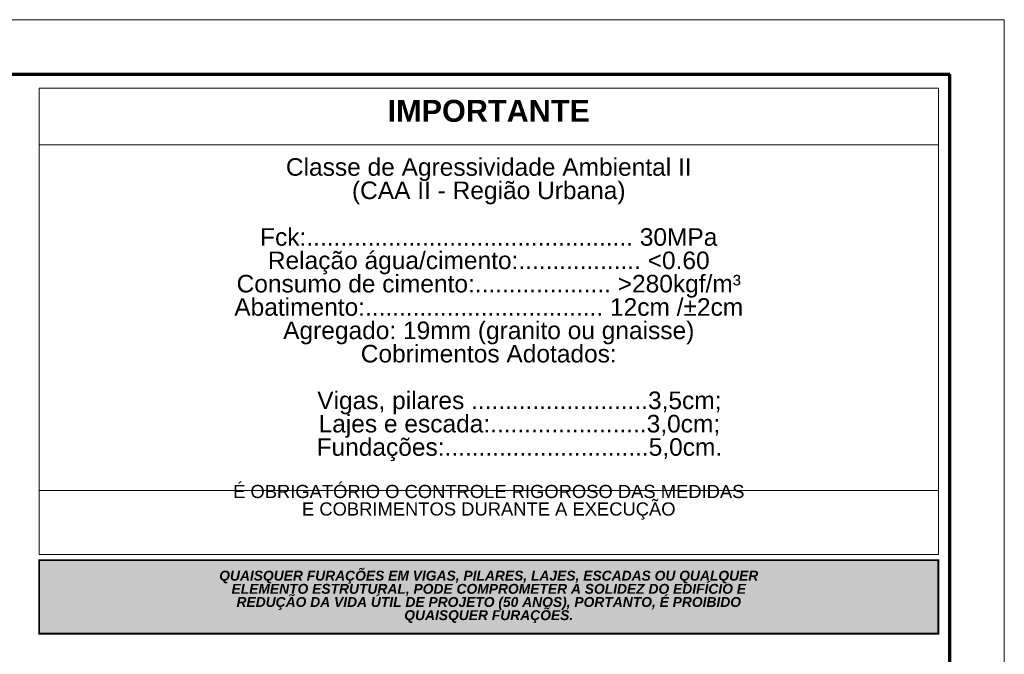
# Model space of a CAD drawing. Header units: millimetres. Extents: x 83 to 471, y -739 to 93.
# Tile 138 of 185: x 195 to 213, y -197 to -186. Entities that reach past the tile are written whole.
import ezdxf
from ezdxf.enums import TextEntityAlignment as Align

# ---------------------------------------------------------------- set-up
doc = ezdxf.new("R2010")
doc.units = ezdxf.units.MM
for name, color, linetype, lineweight in [('0-CYPE1', 7, 'Continuous', 20), ('__MAGNUS.Margem', 7, 'Continuous', 70), ('__MAGNUS.Selo', 7, 'Continuous', 30)]:
    doc.layers.add(name, color=color, linetype=linetype, lineweight=lineweight)
doc.styles.add('Arial', font='arial.ttf')
doc.styles.add('Arial Narrow', font='ARIALN.TTF')

# ---------------------------------------------------------------- blocks, each defined once
blk = doc.blocks.new('*U1863')
at = {"layer": '__MAGNUS.Margem', "lineweight": 9}
for p in [(-1005.92, 828.72), (183.08, -12.28)]:
    blk.add_line(p, (183.08, 828.72), dxfattribs=at)
at = {"layer": '__MAGNUS.Margem', "linetype": 'Continuous'}
for p in [(-980.92, 818.72), (173.08, -2.28)]:
    blk.add_line(p, (173.08, 818.72), dxfattribs=at)
at = {"layer": '__MAGNUS.Selo', "style": 'Arial Narrow', "width": 1}
for tag, height, p in [('PROPRIETÁRIO', 3.4, (17.21, 48.91)), ('EDIFICAÇÃORESIDENCIAL', 3.4, (17.21, 40.61)), ('ESTRUTURAL', 3.4, (17.8, 20.69)), ('ANTEPROJETO', 2.43, (111.69, 13.5)), ('ARQ01/01', 5.5, (139.44, 9.5)), ('INDICADA', 2.43, (111.53, 8))]:
    blk.add_attdef(tag, text='', height=height, dxfattribs=at).set_placement(p, align=Align.MIDDLE_LEFT)
at = {"layer": '__MAGNUS.Selo', "lineweight": 30, "flags": 104}
for tag, p in [('ENDEREÇODAOBRA', (17.21, 33.54)), ('ENDEREÇODAOBRA', (17.21, 27.87)), ('TÍTULO', (17.21, 10.8))]:
    blk.add_attdef(tag, text='', height=3.4, dxfattribs=at).set_placement(p, align=Align.MIDDLE_LEFT)

msp = doc.modelspace()

# ---------------------------------------------------------------- hatches: boundary and pattern name
at = {"layer": '0-CYPE1'}
h = msp.add_hatch(color=10, dxfattribs=at)
h.dxf.hatch_style = 1
h.paths.add_polyline_path([(195.2149, -195.65521), (211.72592, -195.65521), (211.72592, -197.00425), (195.2149, -197.00425), (195.2149, -195.65521)])

# ---------------------------------------------------------------- linework, layer by layer
for points in [[(211.72589, -186.99042), (195.2149, -186.99042), (195.2149, -188.03476), (211.72589, -188.03476)], [(195.2149, -194.37646), (211.72589, -194.37646), (211.72589, -186.99042), (195.2149, -186.99042)], [(195.2149, -194.37646), (211.72589, -194.37646), (211.72589, -195.5482), (195.2149, -195.5482)]]:
    msp.add_lwpolyline(points, close=True, dxfattribs=at)
at = {"layer": '0-CYPE1', "const_width": 0.03448}
msp.add_lwpolyline([(195.2149, -195.65521), (211.72592, -195.65521), (211.72592, -197.00425), (195.2149, -197.00425)], close=True, dxfattribs=at)

# ---------------------------------------------------------------- block references
at = {"layer": '__MAGNUS.Selo', "color": 7, "true_color": 0xffffff, "xscale": 0.0999999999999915, "yscale": 0.0999999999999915, "zscale": 0.0999999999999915}
msp.add_blockref('*U1863', (194.62889, -268.60744), dxfattribs=at)

# ---------------------------------------------------------------- texts
at = {"layer": '0-CYPE1', "insert": (203.47039, -187.20703), "char_height": 0.40244105, "width": 9.6095816, "attachment_point": 2, "line_spacing_factor": 0.798, "style": 'Arial'}
msp.add_mtext('\\pxqc;{\\fArial|b1|i0|c0|p34;IMPORTANTE\\P\\pq*;\\L\\fArial|b1|i1|c0|p34;\\P\\l\\fArial|b0|i0|c186|p34;\\H0.8x;Classe de Agressividade Ambiental I\\fArial|b0|i0|c0|p34;I\\fArial|b0|i0|c186|p34; \\P(CAA \\fArial|b0|i0|c0|p34;II\\fArial|b0|i0|c186|p34; - Região \\fArial|b0|i0|c0|p34;Urbana\\fArial|b0|i0|c186|p34;)\\P\\fArial|b0|i0|c0|p34;\\PFck:................................................ 30MPa\\PRelação água/cimento:.................. <0.60\\PConsumo de cimento:.................... >280kgf/m³\\PAbatimento:................................... 12cm /\\fArial|b0|i0|c161|p34;%%P\\fArial|b0|i0|c0|p34;2\\fArial|b0|i0|c186|p34;c\\fArial|b0|i0|c0|p34;m\\PAgregado: 19\\fArial|b0|i0|c161|p34;mm\\fArial|b0|i0|c0|p34; (granito ou gnaisse)\\P\\fArial|b0|i0|c186|p34;Cobrimentos Adotados:\\P\\P\\fArial|b0|i0|c0|p34;         \\fArial|b0|i0|c186|p34;Vigas\\fArial|b0|i0|c0|p34;, \\fArial|b0|i0|c186|p34;pilares\\fArial|b0|i0|c0|p34; ..........................3\\fArial|b0|i0|c186|p34;,\\fArial|b0|i0|c0|p34;5\\fArial|b0|i0|c186|p34;cm; \\P\\fArial|b0|i0|c0|p34;         \\fArial|b0|i0|c186|p34;Lajes e escada\\fArial|b0|i0|c0|p34;:.......................3\\fArial|b0|i0|c186|p34;,\\fArial|b0|i0|c0|p34;0\\fArial|b0|i0|c186|p34;cm;\\P\\fArial|b0|i0|c0|p34;         \\fArial|b0|i0|c186|p34;Fundações\\fArial|b0|i0|c0|p34;:..............................\\fArial|b0|i0|c161|p34;5\\fArial|b0|i0|c186|p34;,0cm.\\P\\P\\pqc;\\fArial|b0|i0|c0|p34;\\H0.75x;É OBRIGATÓRIO O\\fArial|b0|i0|c186|p34; CONTROLE RIGOROSO DAS MEDIDAS E COBRIMENTOS DURANTE A EXECUÇÃO}', dxfattribs=at)
at = {"layer": '0-CYPE1', "color": 7, "true_color": 0xffffff, "insert": (203.47041, -196.32973), "char_height": 0.18167946, "width": 10.7351316, "attachment_point": 5, "line_spacing_factor": 0.798, "style": 'Arial'}
msp.add_mtext('\\pxqc;{\\fArial|b1|i1|c0|p34;QUAISQUER FURAÇÕES EM VIGAS, PILARES, LAJES, ESCADAS OU QUALQUER ELEMENTO ESTRUTURAL, PODE COMPROMETER A SOLIDEZ DO EDIFÍCIO E REDUÇÃO DA VIDA ÚTIL DE PROJETO (50 ANOS), PORTANTO, É PROIBIDO QUAISQUER FURAÇÕES.}', dxfattribs=at)

doc.saveas('drawing.dxf')
